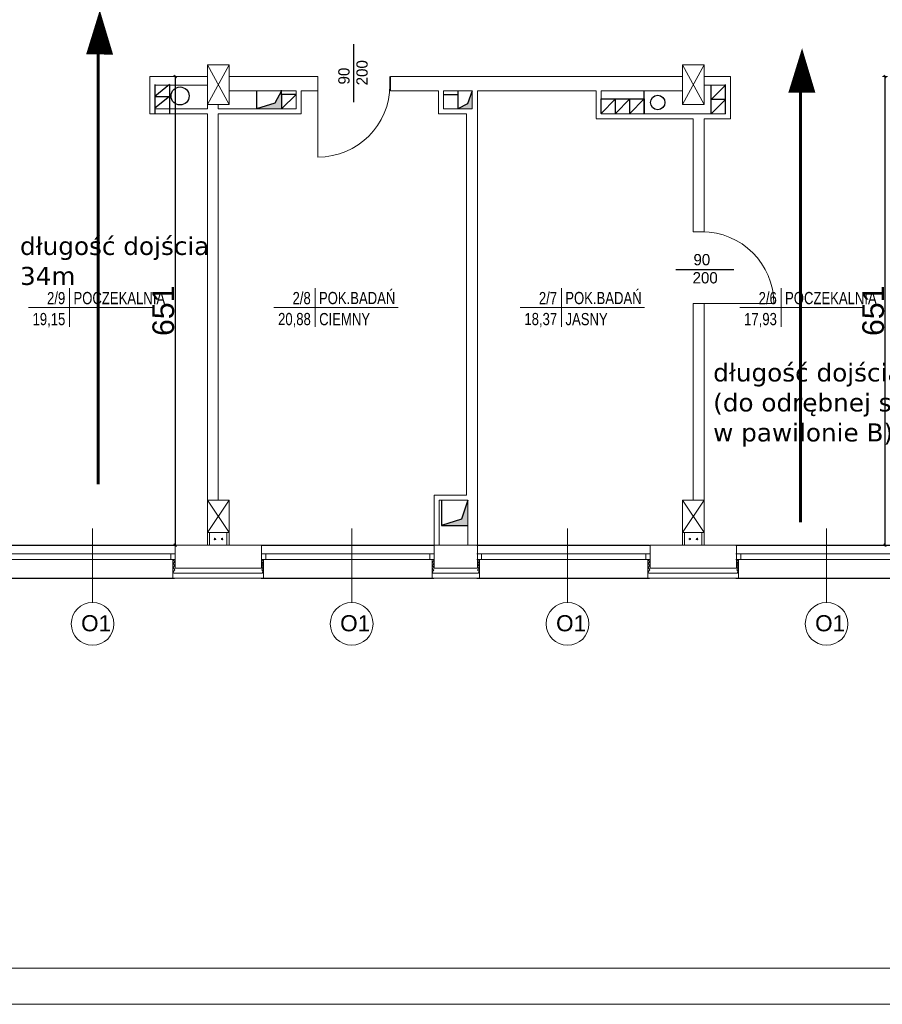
# Model space of a CAD drawing. Header units: millimetres. Extents: x 126553 to 403692, y -95821 to 38049.
# Tile 149 of 256: x 217348 to 218546, y 5446 to 6814. Entities that reach past the tile are written whole.
import ezdxf
from ezdxf.enums import TextEntityAlignment as Align

# ---------------------------------------------------------------- set-up
doc = ezdxf.new("R2010")
doc.units = ezdxf.units.MM
for name, color, linetype, lineweight in [('docieplenie', 6, 'Continuous', 18), ('docieplenie zew.', 6, 'Continuous', 18), ('ewakaucja', 3, 'Continuous', 50), ('OKNA', 7, 'Continuous', 13), ('opisy', 7, 'Continuous', 18), ('ramki', 250, 'Continuous', 13), ('TEREN', 1, 'Continuous', 40), ('WYMIAR', 7, 'Continuous', 18), ('ŚCIANY CIENKIE', 7, 'Continuous', 18), ('ŚCIANY GRUBE', 7, 'Continuous', 20)]:
    doc.layers.add(name, color=color, linetype=linetype, lineweight=lineweight)
doc.layers.add('KOMINY', color=94, linetype='Continuous', plot=False)
doc.layers.add('WIDOK', color=7, linetype='Continuous')
doc.styles.add('Arial', font='arial.ttf')
doc.styles.add('STYLE1', font='txt', dxfattribs={"width": 0.8})
doc.linetypes.add('ZIGZAG', pattern='A,0.0001,-0.2,[131,LTYPESHP.SHX,S=0.2,R=0,X=-0.2,Y=0],-0.4,[131,LTYPESHP.SHX,S=0.2,R=180,X=0.2,Y=0],-0.2', length=0.8001)
doc.dimstyles.new('cm_cm 1_100', dxfattribs={"dimtxt": 30, "dimasz": 0.5, "dimexe": 5, "dimexo": 3, "dimgap": 1, "dimtad": 1, "dimdec": 1, "dimrnd": 1, "dimdsep": 46, "dimtxsty": 'Arial', "dimblk": 'B', "dimcen": 0, "dimdle": 5, "dimse1": 1, "dimse2": 1, "dimclrd": 256, "dimclre": 256, "dimclrt": 6, "dimadec": 4, "dimazin": 0, "dimtfac": 1, "dimtdec": 1, "dimtmove": 0, "dimatfit": 3, "dimldrblk": 'NONE', "dimfxl": 1, "dimarcsym": 0})

# ---------------------------------------------------------------- blocks, each defined once
blk = doc.blocks.new('METKA')
for p, q in [((0, 26.9), (0, -26.9)), ((-57.4, 0), (115.4, 0))]:
    blk.add_line(p, q)
at = {"layer": 'opisy', "style": 'STYLE1', "width": 0.8, "flags": 4}
for tag, p in [('NUMER', (-6.1, 4.5)), ('POWIERZCHNIA', (-6, -24.6))]:
    blk.add_attdef(tag, text='', height=17, dxfattribs=at).set_placement(p, align=Align.RIGHT)
for tag, p in [('NAZWA', (5.3, 4.6)), ('POSADZKA', (5.6, -24.7))]:
    blk.add_attdef(tag, p, '', height=17, dxfattribs=at)
blk = doc.blocks.new('stolarka1')
at = {"layer": 'opisy', "color": 8}
blk.add_line((6731.2, -4655), (6731.2, -4757.8), dxfattribs=at)
at = {"layer": 'opisy'}
blk.add_circle((6731.2, -4787.5), 29.7, dxfattribs=at)
at = {"layer": 'opisy', "insert": (6715.2, -4775.4), "char_height": 22.4, "width": 15.9, "attachment_point": 1}
blk.add_mtext('{\\fArial|b0|i0|c238|p34;O1}', dxfattribs=at)
blk = doc.blocks.new('B')
at = {"color": 2}
blk.add_line((-3.5, -3.5), (3.5, 3.5), dxfattribs=at)
at = {"color": 6}
blk.add_line((-2.5, 0), (2.5, 0), dxfattribs=at)
blk.add_line((0, -7), (0, 7))
blk = doc.blocks.new('*D3052')
at = {"layer": 'Defpoints', "color": 0, "lineweight": -3}
for p in [(217528.7, 6734.9), (217528.7, 6083.7), (217563.7, 6083.7)]:
    blk.add_point(p, dxfattribs=at)
at = {"layer": 'WYMIAR', "lineweight": -2}
blk.add_line((217563.7, 6734.4), (217563.7, 6084.2), dxfattribs=at)
at = {"layer": 'WYMIAR', "lineweight": -2, "xscale": 0.5, "yscale": 0.5, "zscale": 0.5}
for p, rotation in [((217563.7, 6734.9), 90), ((217563.7, 6083.7), 270)]:
    blk.add_blockref('B', p, dxfattribs=dict(at, rotation=rotation))
at = {"layer": 'WYMIAR', "color": 6, "lineweight": -3, "insert": (217547.4, 6409.3), "char_height": 30, "attachment_point": 5, "rotation": 90, "style": 'Arial'}
blk.add_mtext('651', dxfattribs=at)
blk = doc.blocks.new('_None')
blk = doc.blocks.new('*D3053')
at = {"layer": 'Defpoints', "color": 0, "lineweight": -3}
for p in [(218558.7, 6734.9), (218550.2, 6083.7), (218568.6, 6083.7)]:
    blk.add_point(p, dxfattribs=at)
at = {"layer": 'WYMIAR', "lineweight": -2}
blk.add_line((218550.2, 6734.4), (218550.2, 6084.2), dxfattribs=at)
at = {"layer": 'WYMIAR', "lineweight": -2, "xscale": 0.5, "yscale": 0.5, "zscale": 0.5}
for p, rotation in [((218550.2, 6734.9), 90), ((218550.2, 6083.7), 270)]:
    blk.add_blockref('B', p, dxfattribs=dict(at, rotation=rotation))
at = {"layer": 'WYMIAR', "color": 6, "lineweight": -3, "insert": (218533.9, 6409.3), "char_height": 30, "attachment_point": 5, "rotation": 90, "style": 'Arial'}
blk.add_mtext('651', dxfattribs=at)

msp = doc.modelspace()

# ---------------------------------------------------------------- hatches: boundary and pattern name
at = {"layer": 'KOMINY'}
for points in [[(217711.72515, 6709.87339), (217711.72515, 6714.87339), (217702.32999, 6697.60588), (217676.72515, 6689.87339), (217711.72515, 6689.87339)], [(217976.72515, 6714.87339), (217970.22007, 6697.03721), (217956.72515, 6689.87339), (217976.72515, 6689.87339)], [(217970.72516, 6146.17805), (217961.78312, 6119.86199), (217933.74797, 6111.17805), (217970.72516, 6111.17805)]]:
    msp.add_hatch(color=0, dxfattribs=at).paths.add_polyline_path(points)

# ---------------------------------------------------------------- linework, layer by layer
at = {"layer": 'docieplenie', "color": 0}
for p, q in [((217560.72515, 6063.67806), (217560.72515, 6051.67806)), ((217686.72515, 6037.67806), (217686.72515, 6063.67806)), ((218220.72515, 6063.67806), (218220.72515, 6037.67806)), ((218346.72515, 6037.67806), (218346.72515, 6063.67806))]:
    msp.add_line(p, q, dxfattribs=at)
at = {"layer": 'docieplenie', "color": 0, "linetype": 'ZIGZAG'}
for p, q in [((217563.44059, 6060.69675), (217561.21666, 6063.24586)), ((217684.18805, 6058.65362), (217686.44118, 6061.48408)), ((217686.44118, 6061.48408), (217684.25247, 6063.47824)), ((217920.92678, 6060.0264), (217923.4985, 6062.51847)), ((217923.4985, 6062.51847), (217922.2516, 6063.5308)), ((217983.88954, 6062.70489), (217984.75314, 6063.45522)), ((217986.51761, 6060.64146), (217983.88954, 6062.70489)), ((218223.44059, 6060.69675), (218221.21666, 6063.24586)), ((218344.18805, 6058.65362), (218346.44118, 6061.48408)), ((218346.44118, 6061.48408), (218344.25247, 6063.47824)), ((217560.95002, 6052.62216), (217563.37529, 6055.27165)), ((217563.20668, 6049.22323), (217560.95002, 6052.62216)), ((217560.98275, 6046.70681), (217563.20668, 6049.22323)), ((217561.08591, 6058.14754), (217563.44059, 6060.69675)), ((217563.37529, 6055.27165), (217561.08591, 6058.14754)), ((217686.24806, 6056.14476), (217684.18805, 6058.65362)), ((217684.18805, 6053.70033), (217686.24806, 6056.14476)), ((217686.31249, 6051.96342), (217684.18805, 6053.70033)), ((217684.18805, 6049.13296), (217686.31249, 6051.96342)), ((217686.24806, 6047.01012), (217684.18805, 6049.13296)), ((217920.87527, 6050.75245), (217923.52154, 6053.12851)), ((217923.22188, 6048.92405), (217920.87527, 6050.75245)), ((217920.91371, 6055.08295), (217923.51845, 6057.59137)), ((217923.52154, 6053.12851), (217920.91371, 6055.08295)), ((217920.91518, 6046.39691), (217923.22188, 6048.92405)), ((217923.51845, 6057.59137), (217920.92678, 6060.0264)), ((217983.86665, 6053.75122), (217986.48004, 6056.10187)), ((217986.46684, 6051.59823), (217983.86665, 6053.75122)), ((217983.88954, 6058.54051), (217986.51761, 6060.64146)), ((217986.48004, 6056.10187), (217983.88954, 6058.54051)), ((217984.12668, 6049.11117), (217986.46684, 6051.59823)), ((217986.57836, 6047.21799), (217984.12668, 6049.11117)), ((218220.95002, 6052.62216), (218223.37529, 6055.27165)), ((218223.20668, 6049.22323), (218220.95002, 6052.62216)), ((218220.98275, 6046.70681), (218223.20668, 6049.22323)), ((218221.08591, 6058.14754), (218223.44059, 6060.69675)), ((218223.37529, 6055.27165), (218221.08591, 6058.14754)), ((218346.24806, 6056.14476), (218344.18805, 6058.65362)), ((218344.18805, 6053.70033), (218346.24806, 6056.14476)), ((218346.31249, 6051.96342), (218344.18805, 6053.70033)), ((218344.18805, 6049.13296), (218346.31249, 6051.96342)), ((218346.24806, 6047.01012), (218344.18805, 6049.13296)), ((217562.1639, 6044.7064), (217560.98275, 6046.70681)), ((217562.1639, 6044.7064), (217684.89624, 6044.7064)), ((217684.89624, 6044.7064), (217686.24806, 6047.01012)), ((217922.20655, 6044.72881), (217920.91518, 6046.39691)), ((217922.20655, 6044.72881), (217985.05118, 6044.72881)), ((217985.05118, 6044.72881), (217986.57836, 6047.21799)), ((218222.1639, 6044.7064), (218220.98275, 6046.70681)), ((218222.1639, 6044.7064), (218344.89624, 6044.7064)), ((218344.89624, 6044.7064), (218346.24806, 6047.01012))]:
    msp.add_line(p, q, dxfattribs=at)
at = {"layer": 'docieplenie', "color": 0, "lineweight": 30}
for points in [[(217812.06416, 6699.15289), (217812.06416, 6780.02083)], [(218259.37809, 6466.61287), (218340.24603, 6466.61287)]]:
    msp.add_lwpolyline(points, dxfattribs=at)
at = {"layer": 'docieplenie', "color": 0, "lineweight": 0}
for points in [[(217762.22515, 6722.87339), (217762.22515, 6622.87339)], [(218295.72515, 6419.2153), (218395.72515, 6419.2153)]]:
    msp.add_lwpolyline(points, dxfattribs=at)
for centre, start, end in [((217762.22515, 6722.87339), 270, 0), ((218295.72515, 6419.2153), 0, 90)]:
    msp.add_arc(centre, 100, start, end, dxfattribs=at)
at = {"layer": 'docieplenie zew.', "color": 0}
for p, q in [((217563.72515, 6063.67806), (217560.72515, 6063.67806)), ((217560.72515, 6063.67806), (217560.72515, 6037.67806)), ((217563.72515, 6063.67806), (217560.72515, 6063.67806)), ((217686.72515, 6063.67806), (217683.72515, 6063.67806)), ((217686.72515, 6063.67806), (217683.72515, 6063.67806)), ((217686.72515, 6037.67806), (217686.72515, 6063.67806)), ((217923.72515, 6063.67806), (217920.72515, 6063.67806)), ((217920.72515, 6063.67806), (217920.72515, 6037.67806)), ((217986.72515, 6063.67806), (217983.72515, 6063.67806)), ((217986.72515, 6037.67806), (217986.72515, 6063.67806)), ((218223.72515, 6063.67806), (218220.72515, 6063.67806)), ((218223.72515, 6063.67806), (218220.72515, 6063.67806)), ((218220.72515, 6063.67806), (218220.72515, 6051.67806)), ((218346.72515, 6063.67806), (218343.72515, 6063.67806)), ((218346.72515, 6063.67806), (218343.72515, 6063.67806)), ((218346.72515, 6037.67806), (218346.72515, 6063.67806)), ((217560.72515, 6051.67806), (217560.72515, 6037.67806)), ((218220.72515, 6051.67806), (218220.72515, 6037.67806)), ((217560.72515, 6037.67806), (217683.72515, 6037.67806)), ((217560.72515, 6037.67806), (217683.72515, 6037.67806)), ((217683.72515, 6037.67806), (217686.72515, 6037.67806)), ((217683.72515, 6037.67806), (217686.72515, 6037.67806)), ((217920.72515, 6037.67806), (217983.72515, 6037.67806)), ((217983.72515, 6037.67806), (217986.72515, 6037.67806)), ((218220.72515, 6037.67806), (218343.72515, 6037.67806)), ((218220.72515, 6037.67806), (218343.72515, 6037.67806)), ((218343.72515, 6037.67806), (218346.72515, 6037.67806)), ((218343.72515, 6037.67806), (218346.72515, 6037.67806))]:
    msp.add_line(p, q, dxfattribs=at)
at = {"layer": 'ewakaucja', "color": 3, "lineweight": 60}
for points in [[(217459.04602, 6827.16195, 0, 37.5, 0), (217458.79119, 6765.45923, 37.5, 37.5, 0)], [(218434.96398, 6774.24997, 0, 37.5, 0), (218434.70914, 6712.54726, 37.5, 37.5, 0)]]:
    msp.add_lwpolyline(points, format="xyseb", dxfattribs=at)
for points in [[(217456.79619, 6168.33586), (217456.79619, 6808.56191)], [(218432.71414, 6115.42388), (218432.71414, 6755.64993)]]:
    msp.add_lwpolyline(points, dxfattribs=at)
at = {"layer": 'KOMINY', "color": 0}
for p, q in [((217535.72515, 6723.67806), (217535.72515, 6683.67806)), ((217555.72515, 6723.67806), (217535.72515, 6707.17806)), ((217535.72515, 6722.87339), (217535.72515, 6682.87339)), ((217555.72515, 6723.67806), (217555.72515, 6683.67806)), ((218308.72515, 6682.87339), (218308.72515, 6722.87339)), ((218328.72515, 6722.87339), (218308.72515, 6702.87339)), ((218328.72515, 6683.67806), (218328.72515, 6723.67806)), ((217535.72515, 6707.17806), (217555.72515, 6707.17806)), ((217555.72515, 6707.17806), (217535.72515, 6690.67806)), ((217676.72515, 6714.87339), (217676.72515, 6689.87339)), ((217711.72515, 6714.87339), (217702.32999, 6697.60588)), ((217711.72515, 6710.67806), (217711.72515, 6715.67806)), ((217711.72515, 6709.87339), (217711.72515, 6714.87339)), ((217731.72515, 6709.87339), (217711.72515, 6709.87339)), ((217711.72515, 6709.87339), (217711.72515, 6689.87339)), ((217731.72515, 6709.87339), (217711.72515, 6689.87339)), ((217936.72515, 6709.87339), (217956.72515, 6709.87339)), ((217956.72515, 6714.87339), (217956.72515, 6689.87339)), ((217956.72515, 6709.87339), (217956.72515, 6689.87339)), ((217976.72515, 6714.87339), (217970.22007, 6697.03721)), ((218215.72515, 6683.67806), (218215.72515, 6714.87339)), ((217702.32999, 6697.60588), (217676.72515, 6689.87339)), ((217970.22007, 6697.03721), (217956.72515, 6689.87339)), ((218155.72515, 6703.67806), (218215.72515, 6703.67806)), ((218175.72515, 6703.67806), (218155.72515, 6683.67806)), ((218155.72515, 6683.67806), (218155.72515, 6703.67806)), ((218175.72515, 6683.67806), (218175.72515, 6703.67806)), ((218195.72515, 6703.67806), (218175.72515, 6683.67806)), ((218195.72515, 6683.67806), (218195.72515, 6703.67806)), ((218215.72515, 6703.67806), (218195.72515, 6683.67806)), ((218215.72515, 6703.67806), (218215.72515, 6683.67806)), ((218328.72515, 6702.87339), (218308.72515, 6702.87339)), ((218328.72515, 6702.87339), (218308.72515, 6682.87339)), ((217933.74797, 6146.17805), (217933.74797, 6111.17805)), ((217970.72516, 6146.17805), (217961.78312, 6119.86199)), ((217961.78312, 6119.86199), (217933.74797, 6111.17805)), ((217933.74797, 6111.17805), (217970.72516, 6111.17805))]:
    msp.add_line(p, q, dxfattribs=at)
for centre, radius in [((217570.63857, 6707.79412), 12.5), ((218234.40648, 6698.69794), 10)]:
    msp.add_circle(centre, radius, dxfattribs=at)
at = {"layer": 'OKNA', "color": 0}
for p, q in [((217323.10016, 6071.67805), (217563.10016, 6071.67805)), ((217323.10016, 6063.67805), (217563.10016, 6063.67805)), ((217557.72515, 6063.67806), (217557.72515, 6071.67806)), ((217683.10015, 6071.67806), (217923.10015, 6071.67806)), ((217683.10015, 6063.67806), (217923.10015, 6063.67806)), ((217689.72515, 6063.67806), (217689.72515, 6071.67806)), ((217917.72515, 6063.67806), (217917.72515, 6071.67806)), ((217983.10016, 6071.67805), (218223.10016, 6071.67805)), ((217983.10016, 6063.67805), (218223.10016, 6063.67805)), ((217989.72515, 6063.67805), (217989.72515, 6071.67805)), ((218217.72515, 6063.67805), (218217.72515, 6071.67805)), ((218343.10015, 6071.67806), (218583.10015, 6071.67806)), ((218343.10015, 6063.67806), (218583.10015, 6063.67806)), ((218349.72515, 6063.67806), (218349.72515, 6071.67806))]:
    msp.add_line(p, q, dxfattribs=at)
at = {"layer": 'ramki', "color": 0, "ltscale": 0.6}
for points in [[(213966.30998, 9645.64919), (226870.0253, 9645.64919), (226870.0253, 5445.64919), (213966.30998, 5445.64919)], [(214166.30998, 9595.64919), (226820.0253, 9595.64919), (226820.0253, 5495.64919), (214166.30998, 5495.64919)]]:
    msp.add_lwpolyline(points, close=True, dxfattribs=at)
at = {"layer": 'WIDOK', "color": 0}
for p, q in [((217323.10016, 6083.67805), (217563.10016, 6083.67805)), ((217683.10015, 6083.67806), (217923.10015, 6083.67806)), ((217983.10016, 6083.67805), (218223.10016, 6083.67805)), ((218343.10015, 6083.67806), (218583.10015, 6083.67806)), ((217323.10016, 6037.67805), (217563.10016, 6037.67805)), ((217683.10015, 6037.67806), (217923.10015, 6037.67806)), ((217983.10016, 6037.67805), (218223.10016, 6037.67805)), ((218343.10015, 6037.67806), (218583.10015, 6037.67806))]:
    msp.add_line(p, q, dxfattribs=at)
at = {"layer": 'ŚCIANY CIENKIE', "color": 0}
for p, q in [((217638.72515, 6751.17806), (217608.72515, 6696.17806)), ((217608.72515, 6751.17806), (217638.72515, 6696.17806)), ((218298.72515, 6751.17806), (218268.72515, 6696.17806)), ((218268.72515, 6751.17806), (218298.72515, 6696.17806)), ((217638.72515, 6146.17806), (217608.72515, 6101.17806)), ((217608.72515, 6146.17806), (217638.72515, 6101.17806)), ((218298.72515, 6146.17806), (218268.72515, 6101.17806)), ((218268.72515, 6146.17806), (218298.72515, 6101.17806))]:
    msp.add_line(p, q, dxfattribs=at)
at = {"layer": 'ŚCIANY GRUBE', "color": 0}
for p, q in [((217608.72515, 6751.17806), (217608.72515, 6696.17806)), ((217608.72515, 6751.17806), (217638.72515, 6751.17806)), ((217638.72515, 6696.17806), (217638.72515, 6751.17806)), ((218268.72515, 6751.17806), (218268.72515, 6696.17806)), ((218268.72515, 6751.17806), (218298.72515, 6751.17806)), ((218298.72515, 6696.17806), (218298.72515, 6751.17806)), ((217528.72515, 6734.87339), (217608.72515, 6734.87339)), ((217528.72515, 6734.87339), (217528.72515, 6682.87339)), ((217638.72515, 6734.87339), (217762.22515, 6734.87339)), ((217762.22515, 6734.87339), (217762.22515, 6714.87339)), ((217762.22515, 6722.87339), (217762.22515, 6734.87339)), ((217762.22515, 6722.87339), (217762.22515, 6734.87339)), ((217762.22515, 6734.87339), (217762.22515, 6722.87339)), ((217862.18975, 6734.87339), (217862.18975, 6722.87339)), ((217862.22515, 6734.87339), (217862.22515, 6722.87339)), ((217863.22515, 6734.87339), (217863.22515, 6714.87339)), ((217863.22515, 6734.87339), (217993.22515, 6734.87339)), ((217993.22515, 6734.87339), (218268.72515, 6734.87339)), ((218298.72515, 6734.87339), (218335.72515, 6734.87339)), ((218335.72515, 6675.87339), (218335.72515, 6734.87339)), ((217535.72515, 6722.87339), (217535.72515, 6690.67806)), ((217535.72515, 6722.87339), (217608.72515, 6722.87339)), ((218328.72515, 6722.87339), (218298.72515, 6722.87339)), ((218328.72515, 6682.87339), (218328.72515, 6722.87339)), ((217638.72515, 6714.87339), (217731.72515, 6714.87339)), ((217711.72515, 6714.87339), (217676.72515, 6714.87339)), ((217731.72515, 6689.87339), (217731.72515, 6714.87339)), ((217731.72515, 6689.87339), (217731.72515, 6709.87339)), ((217738.72515, 6682.87339), (217738.72515, 6714.87339)), ((217738.72515, 6714.87339), (217762.22515, 6714.87339)), ((217929.72515, 6714.87339), (217863.22515, 6714.87339)), ((217929.72515, 6682.87339), (217929.72515, 6714.87339)), ((217936.72515, 6689.87339), (217936.72515, 6714.87339)), ((217976.72515, 6714.87339), (217936.72515, 6714.87339)), ((217936.72515, 6689.87339), (217936.72515, 6709.87339)), ((217976.72515, 6714.87339), (217956.72515, 6714.87339)), ((217976.72515, 6689.87339), (217976.72515, 6714.87339)), ((217983.72515, 6714.87339), (217983.72515, 6088.67806)), ((217993.22515, 6714.87339), (217983.72515, 6714.87339)), ((217993.22515, 6714.87339), (218148.72515, 6714.87339)), ((218148.72515, 6676.67806), (218148.72515, 6714.87339)), ((218155.72515, 6682.87339), (218155.72515, 6714.87339)), ((218155.72515, 6714.87339), (218268.72515, 6714.87339)), ((217608.72515, 6696.17806), (217638.72515, 6696.17806)), ((217608.72515, 6689.87339), (217608.72515, 6696.17806)), ((217623.72515, 6689.87339), (217623.72515, 6696.17806)), ((218268.72515, 6696.17806), (218298.72515, 6696.17806)), ((217528.72515, 6682.87339), (217608.72515, 6682.87339)), ((217535.72515, 6689.87339), (217608.72515, 6689.87339)), ((217608.72515, 6561.1692), (217608.72515, 6682.87339)), ((217623.72515, 6689.87339), (217731.72515, 6689.87339)), ((217623.72515, 6682.87339), (217738.72515, 6682.87339)), ((217623.72515, 6561.1692), (217623.72515, 6682.87339)), ((217676.72515, 6689.87339), (217711.72515, 6689.87339)), ((217968.72515, 6682.87339), (217929.72515, 6682.87339)), ((217976.72515, 6689.87339), (217936.72515, 6689.87339)), ((217956.72515, 6689.87339), (217976.72515, 6689.87339)), ((217968.72515, 6682.87339), (217968.72515, 6153.17805)), ((218328.72515, 6682.87339), (218155.72515, 6682.87339)), ((218298.72515, 6682.87339), (218328.72515, 6682.87339)), ((218283.72515, 6675.87339), (218148.72515, 6675.87339)), ((218283.72515, 6519.2153), (218283.72515, 6675.87339)), ((218298.72515, 6675.87339), (218298.72515, 6519.2153)), ((218298.72515, 6675.87339), (218335.72515, 6675.87339)), ((217608.72515, 6146.17806), (217608.72515, 6561.1692)), ((217623.72515, 6146.17806), (217623.72515, 6561.1692)), ((218283.72515, 6519.2153), (218298.72515, 6519.2153)), ((218298.72515, 6519.2153), (218283.72515, 6519.2153)), ((218283.72515, 6519.2153), (218295.72515, 6519.2153)), ((218283.72515, 6519.2153), (218295.72515, 6519.2153)), ((218283.72515, 6419.2153), (218283.72515, 6146.17806)), ((218283.72515, 6419.2153), (218298.72515, 6419.2153)), ((218298.72515, 6419.2153), (218283.72515, 6419.2153)), ((218283.72515, 6419.2153), (218295.72515, 6419.2153)), ((218298.72515, 6419.2153), (218298.72515, 6146.17806)), ((217608.72515, 6146.17806), (217608.72515, 6101.17806)), ((217608.72515, 6146.17806), (217638.72515, 6146.17806)), ((217638.72515, 6101.17806), (217638.72515, 6146.17806)), ((217923.72516, 6083.67805), (217923.72516, 6153.17805)), ((217923.72516, 6153.17805), (217968.72515, 6153.17805)), ((217930.72516, 6083.67805), (217930.72516, 6146.17805)), ((217930.72516, 6146.17805), (217970.72516, 6146.17805)), ((217930.72516, 6146.17805), (217970.72516, 6146.17805)), ((217970.72516, 6146.17805), (217931.72516, 6146.17805)), ((217968.74797, 6146.17805), (217933.74797, 6146.17805)), ((217961.22516, 6153.17805), (217968.72515, 6153.17805)), ((217970.72516, 6146.17805), (217970.72516, 6083.67805)), ((217983.72516, 6083.67805), (217983.72516, 6153.17805)), ((218268.72515, 6146.17806), (218268.72515, 6101.17806)), ((218268.72515, 6146.17806), (218298.72515, 6146.17806)), ((218298.72515, 6101.17806), (218298.72515, 6146.17806)), ((217608.72505, 6101.17801), (217608.72505, 6083.67801)), ((217608.72515, 6101.17806), (217638.72515, 6101.17806)), ((217608.72515, 6101.17806), (217608.72515, 6083.67806)), ((217611.72505, 6101.17801), (217611.72505, 6083.67801)), ((217635.72505, 6101.17801), (217635.72505, 6083.67801)), ((217638.72505, 6101.17801), (217638.72505, 6083.67801)), ((218268.72515, 6101.17806), (218298.72515, 6101.17806)), ((218268.72515, 6101.17806), (218268.72515, 6083.67806)), ((218268.72524, 6101.1781), (218268.72524, 6083.6781)), ((218271.72515, 6101.17806), (218271.72515, 6083.67806)), ((218295.72515, 6101.17806), (218295.72515, 6083.67806)), ((218298.72515, 6101.17806), (218298.72515, 6083.67806)), ((217563.72515, 6051.67806), (217563.72515, 6083.67806)), ((217563.72515, 6083.67806), (217683.72515, 6083.67806)), ((217683.72515, 6083.67806), (217683.72515, 6051.67806)), ((217923.72515, 6051.67806), (217923.72515, 6083.67806)), ((217923.72515, 6083.67806), (217983.72515, 6083.67806)), ((217983.72515, 6083.67806), (217983.72515, 6051.67806)), ((218223.72515, 6051.67806), (218223.72515, 6083.67806)), ((218223.72515, 6083.67806), (218343.72515, 6083.67806)), ((218343.72515, 6083.67806), (218343.72515, 6051.67806)), ((217683.72515, 6051.67806), (217563.72515, 6051.67806)), ((217983.72515, 6051.67806), (217923.72515, 6051.67806)), ((218343.72515, 6051.67806), (218223.72515, 6051.67806))]:
    msp.add_line(p, q, dxfattribs=at)
for centre in [(217619.056, 6092.12396), (217629.056, 6092.12396), (218279.05609, 6092.12401), (218289.05609, 6092.12401)]:
    msp.add_circle(centre, 1.06853, dxfattribs=at)

# ---------------------------------------------------------------- block references
at = {"layer": 'opisy', "color": 0}
ref = msp.add_blockref('METKA', (217417.19304, 6413.94252), dxfattribs=at)
ref.add_attrib('NAZWA', 'POCZEKALNIA', (217422.53429, 6418.50151), dxfattribs={"height": 17, "style": 'STYLE1', "width": 0.8, "flags": 4})
ref.add_attrib('NUMER', '2/9', dxfattribs={"height": 17, "style": 'STYLE1', "width": 0.8, "flags": 4}).set_placement((217411.05058, 6418.40995), align=Align.RIGHT)
ref.add_attrib('POWIERZCHNIA', '19,15', dxfattribs={"height": 17, "style": 'STYLE1', "width": 0.8, "flags": 4}).set_placement((217411.15203, 6389.30475), align=Align.RIGHT)
for p, values in [((217758.32596, 6413.94252), {'NAZWA': 'POK.BADAŃ ', 'POSADZKA': 'CIEMNY', 'NUMER': '2/8', 'POWIERZCHNIA': '20,88'}), ((218100.62439, 6413.94252), {'NAZWA': 'POK.BADAŃ', 'POSADZKA': 'JASNY', 'NUMER': '2/7', 'POWIERZCHNIA': '18,37'})]:
    msp.add_blockref('METKA', p, dxfattribs=at).add_auto_attribs(values)
ref = msp.add_blockref('METKA', (218406.01211, 6413.94252), dxfattribs=at)
ref.add_attrib('NAZWA', 'POCZEKALNIA', (218411.35335, 6418.50151), dxfattribs={"height": 17, "style": 'STYLE1', "width": 0.8, "flags": 4})
ref.add_attrib('NUMER', '2/6', dxfattribs={"height": 17, "style": 'STYLE1', "width": 0.8, "flags": 4}).set_placement((218399.86965, 6418.40995), align=Align.RIGHT)
ref.add_attrib('POWIERZCHNIA', '17,93', dxfattribs={"height": 17, "style": 'STYLE1', "width": 0.8, "flags": 4}).set_placement((218399.9711, 6389.30475), align=Align.RIGHT)
at = {"layer": 'TEREN', "color": 0}
for p in [(210717.88499, 10761.75366), (211077.88497, 10761.75366), (211377.88497, 10761.75366), (211737.88497, 10761.75366)]:
    msp.add_blockref('stolarka1', p, dxfattribs=at)

# ---------------------------------------------------------------- texts
at = {"layer": 'opisy', "color": 0, "char_height": 15.68, "width": 11.13, "attachment_point": 1, "rotation": 90}
for s, insert in [('90', (217790.48123, 6723.78091)), ('200', (217815.62422, 6722.59302))]:
    msp.add_mtext(s, dxfattribs=dict(at, insert=insert))
at = {"layer": 'opisy', "color": 1, "true_color": 0xff0000, "char_height": 25, "attachment_point": 1}
for s, insert, width in [('{\\fVerdana|b0|i0|c238|p34;długość dojścia \\P34m}', (217348.15268, 6511.93773), 670.8506442), ('{\\fVerdana|b0|i0|c238|p34;długość dojścia 43 m \\P(do odrębnej strefy \\Pw pawilonie B)}', (218311.42209, 6336.12442), 776.8981818)]:
    msp.add_mtext(s, dxfattribs=dict(at, insert=insert, width=width))
at = {"layer": 'opisy', "color": 0, "char_height": 15.68, "width": 11.13, "attachment_point": 1}
for s, insert in [('90', (218284.0061, 6488.1958)), ('200', (218282.81822, 6463.05281))]:
    msp.add_mtext(s, dxfattribs=dict(at, insert=insert))

# ---------------------------------------------------------------- dimensions: what is measured, and where the dimension line sits
at = {"layer": 'WYMIAR', "color": 6, "lineweight": -3}
for base, p1, p2, picture, middle in [((217563.72515, 6083.67805), (217528.72515, 6734.87339), (217528.72515, 6083.67805), '*D3052', (217547.40796, 6409.27572)), ((218550.19149, 6083.67806), (218558.72515, 6734.87339), (218568.61899, 6083.67806), '*D3053', (218533.8743, 6409.27572))]:
    dim = msp.add_linear_dim(base=base, p1=p1, p2=p2, angle=90, dimstyle='cm_cm 1_100', dxfattribs=at)
    dim.commit()
    dim.dimension.update_dxf_attribs({"geometry": picture, "text_midpoint": middle})

doc.saveas('drawing.dxf')
